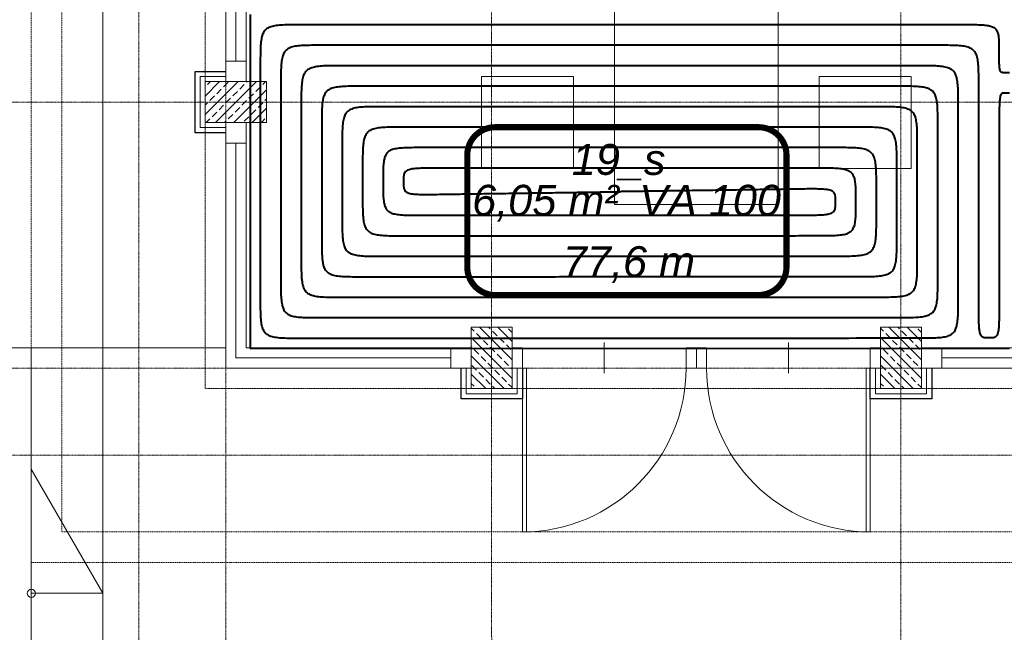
# Model space of a CAD drawing. Header units: millimetres. Extents: x 49908 to 79848, y -11883 to -3092.
# Tile 32 of 222: x 67660 to 68141, y -6686 to -6386. Entities that reach past the tile are written whole.
import ezdxf
from ezdxf.lldxf.tags import DXFTag

# ---------------------------------------------------------------- set-up
doc = ezdxf.new("R2010")
doc.units = ezdxf.units.MM
for name, pattern in [('0.5_0.5', [10, 5, -5]), ('AUSGEZOGEN', [0]), ('DASHDOT', [1, 0.5, -0.25, 0, -0.25]), ('DASHED', [19.05, 12.7, -6.35])]:
    doc.linetypes.add(name, pattern=pattern)
doc.layers.get('0').update_dxf_attribs({"color": 9, "lineweight": 9})
for name, color, linetype, lineweight in [('A stolarka', 9, 'Continuous', 9), ('A wyp ruchome', 9, 'Continuous', 9), ('A_CIENKA', 9, 'Continuous', 9), ('A_IZOLACJA', 9, 'ZIGZAG', 9), ('A_KONSTRUKCJA', 9, 'Continuous', 25), ('A_OSIE', 9, 'DASHDOT', 9), ('A_PRZERYW', 9, 'DASHED', 9), ('A_WIDOK', 9, 'Continuous', 9), ('\x9dciany', 9, 'Continuous', 9)]:
    doc.layers.add(name, color=color, linetype=linetype, lineweight=lineweight)
doc.layers.add('IS_Ogrzewanie_płaszczyznowe', color=7, linetype='SOLID', true_color=0xac00e6)
doc.layers.add('IS_Ogrzewanie_płaszczyznowe_-_opis', color=7, linetype='SOLID', true_color=0xf000f0)
doc.layers.add('IS_Rys.pętli_o.p._Powrót', color=7, linetype='DASH', lineweight=13, true_color=0x4c9a5f)
doc.layers.add('IS_Rys.pętli_o.p._Zasilanie', color=7, linetype='SOLID', lineweight=13, true_color=0xff8c1a)
tags = doc.linetypes.add('DASH', pattern=[15, 10, -5]).pattern_tags.tags
tags[6:7] = [DXFTag(74, 4), DXFTag(75, 0), DXFTag(340, '0'), DXFTag(46, 0.0), DXFTag(50, 0.0), DXFTag(44, 0.0), DXFTag(45, 0.0)]
tags[4:5] = [DXFTag(74, 4), DXFTag(75, 0), DXFTag(340, '0'), DXFTag(46, 0.0), DXFTag(50, 0.0), DXFTag(44, 0.0), DXFTag(45, 0.0)]
tags = doc.linetypes.add('SOLID', pattern=[10, 10, 0]).pattern_tags.tags
tags[6:7] = [DXFTag(74, 4), DXFTag(75, 0), DXFTag(340, '0'), DXFTag(46, 0.0), DXFTag(50, 0.0), DXFTag(44, 0.0), DXFTag(45, 0.0)]
tags[4:5] = [DXFTag(74, 4), DXFTag(75, 0), DXFTag(340, '0'), DXFTag(46, 0.0), DXFTag(50, 0.0), DXFTag(44, 0.0), DXFTag(45, 0.0)]
doc.linetypes.add('ZIGZAG', pattern='A,0.00254,-5.08,[131,ltypeshp.shx,S=5.08,R=0,X=-5.08,Y=0],-10.16,[131,ltypeshp.shx,S=5.08,R=180,X=5.08,Y=0],-5.08', length=20.32254)

msp = doc.modelspace()

# ---------------------------------------------------------------- hatches: boundary and pattern name
at = {"lineweight": 5, "ltscale": 0.25}
h = msp.add_hatch(dxfattribs=at)
h.set_pattern_fill('ANSI33', color=256, style=0)
h.set_pattern_definition([(45, (67750.4694, -6441.6265), (-4.4901, 4.4901), []), (45, (67754.9595, -6441.6265), (-4.4901, 4.4901), [3.175, -1.5875])])
h.paths.add_polyline_path([(67750.47, -6416.63), (67750.47, -6436.63), (67780.47, -6436.63), (67780.47, -6416.63)])
h = msp.add_hatch(dxfattribs=at)
h.set_pattern_fill('ANSI33', color=256, angle=90, style=0)
h.set_pattern_definition([(135, (67905.4694, -6566.6265), (-4.4901, -4.4901), []), (135, (67905.4694, -6562.1363), (-4.4901, -4.4901), [3.175, -1.5875])])
h.paths.add_polyline_path([(67880.47, -6566.63), (67900.47, -6566.63), (67900.47, -6536.63), (67880.47, -6536.63)])
h = msp.add_hatch(dxfattribs=at)
h.set_pattern_fill('ANSI33', color=256, angle=90, style=0)
h.set_pattern_definition([(135, (68105.4694, -6566.6265), (-4.4901, -4.4901), []), (135, (68105.4694, -6562.1363), (-4.4901, -4.4901), [3.175, -1.5875])])
h.paths.add_polyline_path([(68080.47, -6566.63), (68100.47, -6566.63), (68100.47, -6536.63), (68080.47, -6536.63)])

# ---------------------------------------------------------------- linework, layer by layer
for points in [[(67750.47, -6416.63), (67750.47, -6436.63), (67780.47, -6436.63), (67780.47, -6416.63)], [(67880.47, -6566.63), (67900.47, -6566.63), (67900.47, -6536.63), (67880.47, -6536.63)], [(68080.47, -6566.63), (68100.47, -6566.63), (68100.47, -6536.63), (68080.47, -6536.63)]]:
    msp.add_lwpolyline(points, close=True)
at = {"layer": 'A stolarka', "linetype": 'AUSGEZOGEN', "lineweight": 0}
for p, q in [((67945.47, -6559.13), (67945.47, -6544.13)), ((68035.47, -6559.13), (68035.47, -6544.13))]:
    msp.add_line(p, q, dxfattribs=at)
at = {"layer": 'A stolarka'}
for points in [[(67760.47, -6239.13), (67760.47, -6416.63)], [(67765.47, -6249.13), (67765.47, -6406.63)], [(67770.47, -6249.13), (67770.47, -6406.63)], [(67770.47, -6416.63), (67770.47, -6406.63), (67760.47, -6406.63), (67760.47, -6416.63), (67770.47, -6416.63)], [(67760.47, -6436.63), (67760.47, -6556.63), (67880.47, -6556.63)], [(67770.47, -6446.63), (67770.47, -6436.63), (67760.47, -6436.63), (67760.47, -6446.63), (67770.47, -6446.63)], [(67765.47, -6446.63), (67765.47, -6551.63), (67870.47, -6551.63)], [(67770.47, -6446.63), (67770.47, -6546.63), (67870.47, -6546.63)], [(67880.47, -6556.63), (67880.47, -6546.63), (67870.47, -6546.63), (67870.47, -6556.63), (67880.47, -6556.63)], [(68100.47, -6546.63), (68280.47, -6546.63)], [(68110.47, -6556.63), (68110.47, -6546.63), (68100.47, -6546.63), (68100.47, -6556.63), (68110.47, -6556.63)], [(68110.47, -6551.63), (68270.47, -6551.63)], [(68100.47, -6556.63), (68280.47, -6556.63)]]:
    msp.add_lwpolyline(points, dxfattribs=at)
at = {"layer": 'A stolarka', "linetype": 'AUSGEZOGEN', "lineweight": 0}
for points in [[(67900.47, -6546.63), (67905.47, -6546.63), (67905.47, -6556.63), (67900.47, -6556.63)], [(67985.47, -6546.63), (67990.47, -6546.63), (67990.47, -6556.63), (67985.47, -6556.63)], [(67995.47, -6546.63), (67990.47, -6546.63), (67990.47, -6556.63), (67995.47, -6556.63)], [(68080.47, -6546.63), (68075.47, -6546.63), (68075.47, -6556.63), (68080.47, -6556.63)], [(67905.47, -6556.63), (67907.47, -6556.63), (67907.47, -6636.63), (67905.47, -6636.63)], [(68075.47, -6556.63), (68073.47, -6556.63), (68073.47, -6636.63), (68075.47, -6636.63)]]:
    msp.add_lwpolyline(points, close=True, dxfattribs=at)
for centre, start, end in [((67905.47, -6556.63), 270, 0), ((68075.47, -6556.63), 180, 270)]:
    msp.add_arc(centre, 80, start, end, dxfattribs=at)
at = {"layer": 'A wyp ruchome'}
for points in [[(68030.47, -6236.63), (68030.47, -6476.63), (67950.47, -6476.63), (67950.47, -6236.63)], [(67930.47, -6414.13), (67885.47, -6414.13), (67885.47, -6459.13), (67930.47, -6459.13)], [(68050.47, -6414.13), (68095.47, -6414.13), (68095.47, -6459.13), (68050.47, -6459.13)]]:
    msp.add_lwpolyline(points, close=True, dxfattribs=at)
at = {"layer": 'A_CIENKA'}
msp.add_line((67700.47, -4816.63), (67700.47, -6546.63), dxfattribs=at)
at = {"layer": 'A_IZOLACJA', "ltscale": 0.005}
for points in [[(67760.47, -6439.13), (67747.97, -6439.13), (67747.97, -6414.13), (67760.47, -6414.13)], [(67902.97, -6556.63), (67902.97, -6569.13), (67877.97, -6569.13), (67877.97, -6556.63)], [(68102.97, -6556.63), (68102.97, -6569.13), (68077.97, -6569.13), (68077.97, -6556.63)]]:
    msp.add_lwpolyline(points, dxfattribs=at)
at = {"layer": 'A_KONSTRUKCJA'}
for points in [[(67760.47, -6441.63), (67745.47, -6441.63), (67745.47, -6411.63), (67760.47, -6411.63)], [(67905.47, -6556.63), (67905.47, -6571.63), (67875.47, -6571.63), (67875.47, -6556.63)], [(68105.47, -6556.63), (68105.47, -6571.63), (68075.47, -6571.63), (68075.47, -6556.63)]]:
    msp.add_lwpolyline(points, dxfattribs=at)
at = {"layer": 'A_OSIE', "ltscale": 0.3, "transparency": 33554559}
for p, q in [((67717.97, -3902.99), (67717.97, -7140.05)), ((67760.47, -3902.99), (67760.47, -7140.05)), ((67890.48, -7140.05), (67890.22, -3902.99)), ((68090.47, -7140.13), (68090.47, -3902.92)), ((70341.81, -6426.63), (67440.85, -6426.63)), ((70341.81, -6556.63), (67440.85, -6556.63)), ((67440.85, -6599.13), (70342.17, -6599.13))]:
    msp.add_line(p, q, dxfattribs=at)
at = {"layer": 'A_PRZERYW', "ltscale": 0.01}
msp.add_lwpolyline([(68680.47, -6566.63), (67750.47, -6566.63), (67750.47, -4643.63)], dxfattribs=at)
at = {"layer": 'A_WIDOK', "linetype": '0.5_0.5', "ltscale": 0.02}
for p, q in [((67665.47, -4636.63), (67665.47, -6651.63)), ((67680.47, -4636.63), (67680.47, -6636.63)), ((68680.47, -6636.63), (67680.47, -6636.63)), ((68680.47, -6651.63), (67665.47, -6651.63))]:
    msp.add_line(p, q, dxfattribs=at)
at = {"layer": 'IS_Ogrzewanie_płaszczyznowe', "lineweight": 40}
for p, q in [((67772.38, -6383.89), (67772.36, -6546.97)), ((67772.36, -6546.97), (68143.46, -6546.88))]:
    msp.add_line(p, q, dxfattribs=at)
at = {"layer": 'IS_Ogrzewanie_płaszczyznowe_-_opis'}
msp.add_lwpolyline([(67892.19, -6520.91, 3, 3, 0), (68020.86, -6520.91, 3, 3, 0.414214), (68034.52, -6507.24, 3, 3, 0), (68034.52, -6452.57, 3, 3, 0.414214), (68020.86, -6438.91, 3, 3, 0), (67892.19, -6438.91, 3, 3, 0.414214), (67878.52, -6452.57, 3, 3, 0), (67878.52, -6507.24, 3, 3, 0.414214), (67892.19, -6520.91, 3, 3, 0)], format="xyseb", dxfattribs=at)
at = {"layer": 'IS_Rys.pętli_o.p._Powrót', "lineweight": 40}
for points, knots in [([(67797.38, -6388.89), (67795.73, -6388.89), (67792.71, -6388.88), (67788.6, -6388.96), (67785.29, -6389.2), (67782.67, -6389.71), (67780.61, -6390.62), (67779.12, -6392.11), (67778.21, -6394.17), (67777.7, -6396.8), (67777.46, -6400.11), (67777.38, -6404.21), (67777.38, -6407.23), (67777.38, -6408.89)], [0, 0, 0, 0, 0.0497373, 0.0904723, 0.1232047, 0.1492016, 0.1703736, 0.1897132, 0.2108852, 0.2368821, 0.2696145, 0.3103495, 0.3600868, 0.3600868, 0.3600868, 0.3600868]), ([(68118.46, -6388.89), (68115.97, -6388.89), (68106.64, -6388.89), (68087.1, -6388.89), (68057.43, -6388.89), (68020.52, -6388.89), (67979.27, -6388.89), (67936.58, -6388.89), (67895.32, -6388.89), (67858.42, -6388.89), (67828.74, -6388.89), (67809.2, -6388.89), (67799.88, -6388.89), (67797.38, -6388.89)], [0, 0, 0, 0, 0.074782, 0.27983, 0.586195, 0.964931, 1.387088, 1.823719, 2.245876, 2.624611, 2.930977, 3.136025, 3.210807, 3.210807, 3.210807, 3.210807]), ([(68138.46, -6400.59), (68138.46, -6399.62), (68138.47, -6397.85), (68138.39, -6395.45), (68138.14, -6393.49), (68137.61, -6391.9), (68136.61, -6390.68), (68135.12, -6389.86), (68133.13, -6389.36), (68130.54, -6389.07), (68127.24, -6388.93), (68123.14, -6388.89), (68120.12, -6388.89), (68118.46, -6388.89)], [0, 0, 0, 0, 0.0291015, 0.0529507, 0.0722416, 0.088106, 0.1025521, 0.1183946, 0.1382173, 0.1638192, 0.196469, 0.2371949, 0.2869321, 0.2869321, 0.2869321, 0.2869321]), ([(68140.96, -6412.29), (68140.76, -6412.29), (68140.38, -6412.29), (68139.85, -6412.25), (68139.4, -6412.08), (68139.06, -6411.71), (68138.83, -6411.12), (68138.67, -6410.29), (68138.57, -6409.15), (68138.5, -6407.65), (68138.47, -6405.72), (68138.46, -6403.32), (68138.46, -6401.56), (68138.46, -6400.59)], [0, 0, 0, 0, 0.0062178, 0.011345, 0.0157499, 0.020295, 0.0261647, 0.0343458, 0.0455701, 0.0604447, 0.0795264, 0.1033528, 0.1324539, 0.1324539, 0.1324539, 0.1324539]), ([(67777.38, -6408.89), (67777.38, -6409.76), (67777.38, -6413.05), (67777.38, -6419.93), (67777.38, -6430.38), (67777.37, -6443.38), (67777.37, -6457.91), (67777.37, -6472.95), (67777.37, -6487.48), (67777.36, -6500.48), (67777.36, -6510.93), (67777.36, -6517.81), (67777.36, -6521.09), (67777.36, -6521.97)], [0, 0, 0, 0, 0.026338, 0.098557, 0.206459, 0.33985, 0.488535, 0.642317, 0.791002, 0.924393, 1.032296, 1.104514, 1.130852, 1.130852, 1.130852, 1.130852]), ([(67817.38, -6408.89), (67815.72, -6408.89), (67812.71, -6408.88), (67808.6, -6408.96), (67805.29, -6409.2), (67802.67, -6409.71), (67800.61, -6410.62), (67799.12, -6412.11), (67798.21, -6414.17), (67797.7, -6416.8), (67797.45, -6420.11), (67797.38, -6424.21), (67797.38, -6427.23), (67797.38, -6428.89)], [0, 0, 0, 0, 0.0497373, 0.0904723, 0.1232047, 0.1492016, 0.1703736, 0.1897132, 0.2108852, 0.2368821, 0.2696145, 0.3103495, 0.3600868, 0.3600868, 0.3600868, 0.3600868]), ([(68098.46, -6408.89), (68096.28, -6408.89), (68088.12, -6408.89), (68071.01, -6408.89), (68045.04, -6408.89), (68012.72, -6408.89), (67976.61, -6408.89), (67939.23, -6408.89), (67903.12, -6408.89), (67870.81, -6408.89), (67844.83, -6408.89), (67827.73, -6408.89), (67819.56, -6408.89), (67817.38, -6408.89)], [0, 0, 0, 0, 0.065467, 0.244972, 0.513174, 0.844731, 1.214301, 1.596542, 1.966112, 2.297669, 2.565871, 2.745376, 2.810843, 2.810843, 2.810843, 2.810843]), ([(68118.46, -6428.89), (68118.46, -6427.23), (68118.47, -6424.21), (68118.39, -6420.11), (68118.15, -6416.8), (68117.64, -6414.17), (68116.73, -6412.11), (68115.24, -6410.62), (68113.18, -6409.71), (68110.56, -6409.2), (68107.25, -6408.96), (68103.14, -6408.88), (68100.12, -6408.89), (68098.46, -6408.89)], [0, 0, 0, 0, 0.0497373, 0.0904721, 0.1232039, 0.1491998, 0.1703704, 0.1897083, 0.2108788, 0.2368747, 0.2696065, 0.3103414, 0.3600787, 0.3600787, 0.3600787, 0.3600787]), ([(68143.46, -6412.29), (68143.45, -6412.29), (68143.37, -6412.29), (68143.22, -6412.29), (68142.99, -6412.29), (68142.7, -6412.29), (68142.38, -6412.29), (68142.05, -6412.29), (68141.73, -6412.29), (68141.44, -6412.29), (68141.21, -6412.29), (68141.06, -6412.29), (68140.98, -6412.29), (68140.96, -6412.29)], [0, 0, 0, 0, 0.00058227, 0.00217881, 0.00456424, 0.00751315, 0.01080015, 0.01419985, 0.01748685, 0.02043576, 0.02282119, 0.02441773, 0.025, 0.025, 0.025, 0.025]), ([(67797.38, -6428.89), (67797.38, -6429.45), (67797.38, -6431.58), (67797.38, -6436.02), (67797.37, -6442.78), (67797.37, -6451.18), (67797.37, -6460.57), (67797.37, -6470.29), (67797.37, -6479.67), (67797.37, -6488.08), (67797.37, -6494.83), (67797.36, -6499.28), (67797.36, -6501.4), (67797.36, -6501.97)], [0, 0, 0, 0, 0.0170209, 0.0636911, 0.1334219, 0.2196246, 0.3157103, 0.4150904, 0.5111761, 0.5973788, 0.6671096, 0.7137798, 0.7308007, 0.7308007, 0.7308007, 0.7308007]), ([(67837.38, -6428.89), (67835.72, -6428.89), (67832.7, -6428.88), (67828.6, -6428.96), (67825.29, -6429.2), (67822.66, -6429.71), (67820.6, -6430.62), (67819.11, -6432.11), (67818.2, -6434.17), (67817.69, -6436.8), (67817.45, -6440.11), (67817.37, -6444.21), (67817.37, -6447.23), (67817.37, -6448.89)], [0, 0, 0, 0, 0.0497373, 0.0904723, 0.1232047, 0.1492016, 0.1703736, 0.1897132, 0.2108852, 0.2368821, 0.2696145, 0.3103495, 0.3600868, 0.3600868, 0.3600868, 0.3600868]), ([(68078.46, -6428.89), (68076.59, -6428.89), (68069.59, -6428.89), (68054.92, -6428.89), (68032.64, -6428.89), (68004.92, -6428.89), (67973.95, -6428.89), (67941.89, -6428.89), (67910.92, -6428.89), (67883.2, -6428.89), (67860.92, -6428.89), (67846.25, -6428.89), (67839.25, -6428.89), (67837.38, -6428.89)], [0, 0, 0, 0, 0.056151, 0.210114, 0.440153, 0.724532, 1.041514, 1.369365, 1.686347, 1.970726, 2.200765, 2.354728, 2.410879, 2.410879, 2.410879, 2.410879]), ([(68098.46, -6448.89), (68098.46, -6447.23), (68098.47, -6444.21), (68098.39, -6440.11), (68098.15, -6436.8), (68097.64, -6434.17), (68096.73, -6432.11), (68095.24, -6430.62), (68093.18, -6429.71), (68090.56, -6429.2), (68087.25, -6428.96), (68083.14, -6428.88), (68080.12, -6428.89), (68078.46, -6428.89)], [0, 0, 0, 0, 0.0497373, 0.0904721, 0.1232039, 0.1491998, 0.1703704, 0.1897083, 0.2108788, 0.2368747, 0.2696065, 0.3103414, 0.3600787, 0.3600787, 0.3600787, 0.3600787]), ([(68118.46, -6521.88), (68118.46, -6521.16), (68118.46, -6518.46), (68118.46, -6512.8), (68118.46, -6504.21), (68118.46, -6493.52), (68118.46, -6481.57), (68118.46, -6469.2), (68118.46, -6457.25), (68118.46, -6446.56), (68118.46, -6437.97), (68118.46, -6432.31), (68118.46, -6429.61), (68118.46, -6428.89)], [0, 0, 0, 0, 0.0216598, 0.0810496, 0.1697849, 0.2794813, 0.4017544, 0.5282196, 0.6504927, 0.7601891, 0.8489244, 0.9083142, 0.929974, 0.929974, 0.929974, 0.929974]), ([(67817.37, -6448.89), (67817.37, -6449.14), (67817.37, -6450.1), (67817.37, -6452.12), (67817.37, -6455.17), (67817.37, -6458.98), (67817.37, -6463.22), (67817.37, -6467.62), (67817.37, -6471.87), (67817.37, -6475.67), (67817.37, -6478.73), (67817.37, -6480.74), (67817.37, -6481.7), (67817.37, -6481.96)], [0, 0, 0, 0, 0.0077034, 0.0288256, 0.0603847, 0.0993987, 0.1428856, 0.1878635, 0.2313505, 0.2703645, 0.3019236, 0.3230458, 0.3307492, 0.3307492, 0.3307492, 0.3307492]), ([(67857.37, -6448.89), (67855.72, -6448.89), (67852.7, -6448.88), (67848.59, -6448.95), (67845.29, -6449.15), (67842.68, -6449.57), (67840.65, -6450.3), (67839.15, -6451.51), (67838.21, -6453.23), (67837.69, -6455.42), (67837.45, -6458.16), (67837.37, -6461.56), (67837.37, -6464.05), (67837.37, -6465.42)], [0, 0, 0, 0, 0.0497372, 0.0904679, 0.1231607, 0.1489686, 0.1695028, 0.1872463, 0.2054942, 0.2272135, 0.2543225, 0.2880052, 0.3291253, 0.3291253, 0.3291253, 0.3291253]), ([(68058.46, -6448.89), (68056.9, -6448.89), (68051.06, -6448.89), (68038.82, -6448.89), (68020.24, -6448.89), (67997.13, -6448.89), (67971.29, -6448.89), (67944.55, -6448.89), (67918.71, -6448.89), (67895.6, -6448.89), (67877.01, -6448.89), (67864.78, -6448.89), (67858.93, -6448.89), (67857.37, -6448.89)], [0, 0, 0, 0, 0.046836, 0.175256, 0.367132, 0.604332, 0.868727, 1.142188, 1.406583, 1.643783, 1.835659, 1.964079, 2.010915, 2.010915, 2.010915, 2.010915]), ([(68078.46, -6468.89), (68078.46, -6467.23), (68078.47, -6464.21), (68078.39, -6460.11), (68078.15, -6456.8), (68077.64, -6454.17), (68076.73, -6452.11), (68075.24, -6450.62), (68073.18, -6449.71), (68070.56, -6449.2), (68067.25, -6448.96), (68063.14, -6448.88), (68060.12, -6448.89), (68058.46, -6448.89)], [0, 0, 0, 0, 0.0497373, 0.0904721, 0.1232039, 0.1491998, 0.1703704, 0.1897083, 0.2108788, 0.2368747, 0.2696065, 0.3103414, 0.3600787, 0.3600787, 0.3600787, 0.3600787]), ([(68098.46, -6501.89), (68098.46, -6501.48), (68098.46, -6499.94), (68098.46, -6496.71), (68098.46, -6491.81), (68098.46, -6485.72), (68098.46, -6478.91), (68098.46, -6471.86), (68098.46, -6465.05), (68098.46, -6458.96), (68098.46, -6454.06), (68098.46, -6450.84), (68098.46, -6449.3), (68098.46, -6448.89)], [0, 0, 0, 0, 0.0123447, 0.0461931, 0.0967665, 0.1592864, 0.2289742, 0.3010513, 0.3707391, 0.433259, 0.4838324, 0.5176808, 0.5300255, 0.5300255, 0.5300255, 0.5300255]), ([(67837.37, -6465.42), (67837.37, -6466.79), (67837.37, -6469.29), (67837.44, -6472.68), (67837.69, -6475.43), (67838.2, -6477.62), (67839.14, -6479.34), (67840.65, -6480.54), (67842.68, -6481.28), (67845.28, -6481.69), (67848.59, -6481.89), (67852.69, -6481.95), (67855.71, -6481.95), (67857.37, -6481.95)], [0, 0, 0, 0, 0.04112, 0.0748021, 0.1019093, 0.1236253, 0.1418683, 0.1596064, 0.1801362, 0.2059413, 0.2386327, 0.2793629, 0.3291, 0.3291, 0.3291, 0.3291]), ([(68038.47, -6469.18), (68037.8, -6469.19), (68035.32, -6469.22), (68030.11, -6469.3), (68022.21, -6469.41), (68012.37, -6469.56), (68001.38, -6469.72), (67990, -6469.88), (67979.01, -6470.04), (67969.18, -6470.18), (67961.27, -6470.3), (67956.07, -6470.37), (67953.58, -6470.41), (67952.92, -6470.42)], [0, 0, 0, 0, 0.0199273, 0.0745668, 0.1562046, 0.2571269, 0.3696199, 0.4859698, 0.5984628, 0.6993851, 0.7810228, 0.8356623, 0.8555896, 0.8555896, 0.8555896, 0.8555896]), ([(68058.46, -6475.39), (68058.46, -6474.85), (68058.47, -6473.87), (68058.39, -6472.53), (68058.13, -6471.41), (68057.53, -6470.5), (68056.51, -6469.87), (68055.06, -6469.47), (68053.11, -6469.23), (68050.53, -6469.1), (68047.24, -6469.07), (68043.14, -6469.11), (68040.12, -6469.15), (68038.47, -6469.18)], [0, 0, 0, 0, 0.016179, 0.029453, 0.0403981, 0.0502888, 0.0612845, 0.0756022, 0.0948743, 0.1203068, 0.1529136, 0.1936314, 0.2433677, 0.2433677, 0.2433677, 0.2433677]), ([(68078.46, -6481.89), (68078.46, -6481.79), (68078.46, -6481.42), (68078.46, -6480.62), (68078.46, -6479.42), (68078.46, -6477.93), (68078.46, -6476.26), (68078.46, -6474.53), (68078.46, -6472.85), (68078.46, -6471.36), (68078.46, -6470.16), (68078.46, -6469.37), (68078.46, -6468.99), (68078.46, -6468.89)], [0, 0, 0, 0, 0.0030296, 0.0113365, 0.0237481, 0.0390915, 0.056194, 0.0738829, 0.0909855, 0.1063289, 0.1187404, 0.1270474, 0.130077, 0.130077, 0.130077, 0.130077]), ([(68038.46, -6481.9), (68040.12, -6481.9), (68043.14, -6481.9), (68047.24, -6481.88), (68050.53, -6481.8), (68053.11, -6481.64), (68055.07, -6481.36), (68056.51, -6480.95), (68057.53, -6480.3), (68058.13, -6479.39), (68058.39, -6478.26), (68058.47, -6476.92), (68058.46, -6475.93), (68058.46, -6475.39)], [0, 0, 0, 0, 0.0497371, 0.0904599, 0.1230804, 0.1485396, 0.1678553, 0.1822358, 0.1933077, 0.2032668, 0.2142528, 0.2275422, 0.2437235, 0.2437235, 0.2437235, 0.2437235]), ([(67817.37, -6481.96), (67817.37, -6483.62), (67817.36, -6486.64), (67817.44, -6490.74), (67817.68, -6494.05), (67818.19, -6496.68), (67819.1, -6498.73), (67820.59, -6500.22), (67822.65, -6501.13), (67825.27, -6501.64), (67828.58, -6501.89), (67832.69, -6501.96), (67835.71, -6501.96), (67837.36, -6501.96)], [0, 0, 0, 0, 0.0497372, 0.0904716, 0.1232022, 0.1491957, 0.1703626, 0.1896963, 0.2108632, 0.2368568, 0.2695873, 0.3103217, 0.3600589, 0.3600589, 0.3600589, 0.3600589]), ([(67857.37, -6481.95), (67858.77, -6481.95), (67864.03, -6481.95), (67875.06, -6481.95), (67891.79, -6481.94), (67912.61, -6481.94), (67935.87, -6481.93), (67959.96, -6481.92), (67983.22, -6481.92), (68004.04, -6481.91), (68020.78, -6481.91), (68031.8, -6481.91), (68037.06, -6481.91), (68038.46, -6481.9)], [0, 0, 0, 0, 0.042179, 0.157831, 0.330629, 0.544245, 0.782352, 1.028623, 1.26673, 1.480346, 1.653144, 1.768796, 1.810975, 1.810975, 1.810975, 1.810975]), ([(68058.46, -6501.9), (68060.12, -6501.9), (68063.14, -6501.9), (68067.25, -6501.82), (68070.56, -6501.58), (68073.18, -6501.07), (68075.24, -6500.16), (68076.73, -6498.67), (68077.64, -6496.61), (68078.15, -6493.98), (68078.39, -6490.67), (68078.47, -6486.57), (68078.46, -6483.55), (68078.46, -6481.89)], [0, 0, 0, 0, 0.0497373, 0.0904724, 0.123205, 0.1492023, 0.170375, 0.1897153, 0.210888, 0.2368853, 0.2696179, 0.310353, 0.3600903, 0.3600903, 0.3600903, 0.3600903]), ([(67797.36, -6501.97), (67797.36, -6503.62), (67797.36, -6506.64), (67797.44, -6510.75), (67797.68, -6514.06), (67798.19, -6516.68), (67799.1, -6518.74), (67800.59, -6520.23), (67802.65, -6521.14), (67805.27, -6521.65), (67808.58, -6521.89), (67812.69, -6521.97), (67815.7, -6521.96), (67817.36, -6521.96)], [0, 0, 0, 0, 0.0497372, 0.0904716, 0.1232022, 0.1491957, 0.1703626, 0.1896963, 0.2108632, 0.2368568, 0.2695873, 0.3103217, 0.3600589, 0.3600589, 0.3600589, 0.3600589]), ([(67837.36, -6501.96), (67839.08, -6501.96), (67845.5, -6501.95), (67858.96, -6501.95), (67879.39, -6501.95), (67904.81, -6501.94), (67933.21, -6501.93), (67962.62, -6501.92), (67991.02, -6501.92), (68016.44, -6501.91), (68036.87, -6501.91), (68050.33, -6501.9), (68056.75, -6501.9), (68058.46, -6501.9)], [0, 0, 0, 0, 0.051496, 0.192695, 0.403663, 0.664466, 0.95517, 1.255841, 1.546545, 1.807348, 2.018315, 2.159514, 2.211011, 2.211011, 2.211011, 2.211011]), ([(68078.46, -6521.89), (68080.12, -6521.89), (68083.14, -6521.9), (68087.25, -6521.82), (68090.56, -6521.57), (68093.18, -6521.07), (68095.24, -6520.15), (68096.73, -6518.66), (68097.64, -6516.6), (68098.15, -6513.98), (68098.39, -6510.67), (68098.47, -6506.56), (68098.46, -6503.55), (68098.46, -6501.89)], [0, 0, 0, 0, 0.0497373, 0.0904724, 0.123205, 0.1492023, 0.170375, 0.1897153, 0.210888, 0.2368853, 0.2696179, 0.310353, 0.3600903, 0.3600903, 0.3600903, 0.3600903]), ([(67777.36, -6521.97), (67777.36, -6523.63), (67777.36, -6526.65), (67777.43, -6530.75), (67777.68, -6534.06), (67778.18, -6536.69), (67779.09, -6538.74), (67780.58, -6540.23), (67782.64, -6541.15), (67785.27, -6541.65), (67788.58, -6541.9), (67792.68, -6541.97), (67795.7, -6541.97), (67797.36, -6541.97)], [0, 0, 0, 0, 0.0497372, 0.0904716, 0.1232022, 0.1491957, 0.1703626, 0.1896963, 0.2108632, 0.2368568, 0.2695873, 0.3103217, 0.3600589, 0.3600589, 0.3600589, 0.3600589]), ([(67817.36, -6521.96), (67819.39, -6521.96), (67826.97, -6521.96), (67842.86, -6521.96), (67866.99, -6521.95), (67897.01, -6521.94), (67930.55, -6521.93), (67965.27, -6521.92), (67998.82, -6521.91), (68028.83, -6521.91), (68052.96, -6521.9), (68068.85, -6521.9), (68076.44, -6521.89), (68078.46, -6521.89)], [0, 0, 0, 0, 0.060813, 0.227559, 0.476697, 0.784687, 1.127988, 1.483059, 1.826359, 2.134349, 2.383487, 2.550233, 2.611047, 2.611047, 2.611047, 2.611047]), ([(68098.46, -6541.89), (68100.12, -6541.89), (68103.14, -6541.89), (68107.25, -6541.81), (68110.56, -6541.57), (68113.18, -6541.06), (68115.24, -6540.15), (68116.73, -6538.66), (68117.64, -6536.6), (68118.15, -6533.97), (68118.39, -6530.66), (68118.47, -6526.56), (68118.46, -6523.54), (68118.46, -6521.88)], [0, 0, 0, 0, 0.0497373, 0.0904724, 0.123205, 0.1492023, 0.170375, 0.1897153, 0.210888, 0.2368853, 0.2696179, 0.310353, 0.3600903, 0.3600903, 0.3600903, 0.3600903]), ([(67797.36, -6541.97), (67799.69, -6541.97), (67808.44, -6541.96), (67826.77, -6541.96), (67854.59, -6541.95), (67889.2, -6541.94), (67927.89, -6541.93), (67967.93, -6541.92), (68006.62, -6541.91), (68041.23, -6541.9), (68069.06, -6541.9), (68087.38, -6541.89), (68096.13, -6541.89), (68098.46, -6541.89)], [0, 0, 0, 0, 0.07013, 0.262423, 0.549732, 0.904908, 1.300806, 1.710277, 2.106174, 2.461351, 2.748659, 2.940952, 3.011083, 3.011083, 3.011083, 3.011083])]:
    msp.add_open_spline(points, degree=3, knots=knots, dxfattribs=at)
at = {"layer": 'IS_Rys.pętli_o.p._Zasilanie', "lineweight": 40}
for points, knots in [([(67807.38, -6398.89), (67805.72, -6398.89), (67802.71, -6398.88), (67798.6, -6398.96), (67795.29, -6399.2), (67792.67, -6399.71), (67790.61, -6400.62), (67789.12, -6402.11), (67788.21, -6404.17), (67787.7, -6406.8), (67787.45, -6410.11), (67787.38, -6414.21), (67787.38, -6417.23), (67787.38, -6418.89)], [0, 0, 0, 0, 0.0497373, 0.0904723, 0.1232047, 0.1492016, 0.1703736, 0.1897132, 0.2108852, 0.2368821, 0.2696145, 0.3103495, 0.3600868, 0.3600868, 0.3600868, 0.3600868]), ([(68108.46, -6398.89), (68106.13, -6398.89), (68097.38, -6398.89), (68079.06, -6398.89), (68051.23, -6398.89), (68016.62, -6398.89), (67977.94, -6398.89), (67937.9, -6398.89), (67899.22, -6398.89), (67864.61, -6398.89), (67836.79, -6398.89), (67818.47, -6398.89), (67809.72, -6398.89), (67807.38, -6398.89)], [0, 0, 0, 0, 0.070124, 0.262401, 0.549685, 0.904831, 1.300694, 1.71013, 2.105994, 2.46114, 2.748424, 2.9407, 3.010825, 3.010825, 3.010825, 3.010825]), ([(68128.46, -6418.89), (68128.46, -6417.23), (68128.47, -6414.21), (68128.39, -6410.11), (68128.15, -6406.8), (68127.64, -6404.17), (68126.73, -6402.11), (68125.24, -6400.62), (68123.18, -6399.71), (68120.56, -6399.2), (68117.25, -6398.96), (68113.14, -6398.88), (68110.12, -6398.89), (68108.46, -6398.89)], [0, 0, 0, 0, 0.0497373, 0.0904721, 0.1232039, 0.1491998, 0.1703704, 0.1897083, 0.2108788, 0.2368747, 0.2696065, 0.3103414, 0.3600787, 0.3600787, 0.3600787, 0.3600787]), ([(67787.38, -6418.89), (67787.38, -6419.61), (67787.38, -6422.31), (67787.38, -6427.98), (67787.38, -6436.58), (67787.37, -6447.28), (67787.37, -6459.24), (67787.37, -6471.62), (67787.37, -6483.58), (67787.37, -6494.28), (67787.36, -6502.88), (67787.36, -6508.54), (67787.36, -6511.25), (67787.36, -6511.97)], [0, 0, 0, 0, 0.0216797, 0.0811239, 0.1699405, 0.2797375, 0.4021226, 0.5287038, 0.651089, 0.7608859, 0.8497026, 0.9091468, 0.9308265, 0.9308265, 0.9308265, 0.9308265]), ([(67827.38, -6418.89), (67825.72, -6418.89), (67822.71, -6418.88), (67818.6, -6418.96), (67815.29, -6419.2), (67812.66, -6419.71), (67810.61, -6420.62), (67809.12, -6422.11), (67808.2, -6424.17), (67807.7, -6426.8), (67807.45, -6430.11), (67807.37, -6434.21), (67807.38, -6437.23), (67807.38, -6438.89)], [0, 0, 0, 0, 0.0497373, 0.0904723, 0.1232047, 0.1492016, 0.1703736, 0.1897132, 0.2108852, 0.2368821, 0.2696145, 0.3103495, 0.3600868, 0.3600868, 0.3600868, 0.3600868]), ([(68088.46, -6418.89), (68086.44, -6418.89), (68078.85, -6418.89), (68062.96, -6418.89), (68038.84, -6418.89), (68008.82, -6418.89), (67975.28, -6418.89), (67940.56, -6418.89), (67907.02, -6418.89), (67877.01, -6418.89), (67852.88, -6418.89), (67836.99, -6418.89), (67829.41, -6418.89), (67827.38, -6418.89)], [0, 0, 0, 0, 0.060809, 0.227543, 0.476664, 0.784631, 1.127908, 1.482953, 1.826229, 2.134197, 2.383318, 2.550052, 2.610861, 2.610861, 2.610861, 2.610861]), ([(68108.46, -6438.89), (68108.46, -6437.23), (68108.47, -6434.21), (68108.39, -6430.11), (68108.15, -6426.8), (68107.64, -6424.17), (68106.73, -6422.11), (68105.24, -6420.62), (68103.18, -6419.71), (68100.56, -6419.2), (68097.25, -6418.96), (68093.14, -6418.88), (68090.12, -6418.89), (68088.46, -6418.89)], [0, 0, 0, 0, 0.0497373, 0.0904721, 0.1232039, 0.1491998, 0.1703704, 0.1897083, 0.2108788, 0.2368747, 0.2696065, 0.3103414, 0.3600787, 0.3600787, 0.3600787, 0.3600787]), ([(68128.46, -6521.88), (68128.46, -6521.08), (68128.46, -6518.09), (68128.46, -6511.82), (68128.46, -6502.3), (68128.46, -6490.46), (68128.46, -6477.23), (68128.46, -6463.54), (68128.46, -6450.3), (68128.46, -6438.46), (68128.46, -6428.95), (68128.46, -6422.68), (68128.46, -6419.69), (68128.46, -6418.89)], [0, 0, 0, 0, 0.023988, 0.089763, 0.188037, 0.309526, 0.444944, 0.585004, 0.720422, 0.841911, 0.940186, 1.00596, 1.029948, 1.029948, 1.029948, 1.029948]), ([(68140.96, -6422.29), (68140.76, -6422.29), (68140.38, -6422.29), (68139.83, -6422.37), (68139.36, -6422.7), (68139.04, -6423.34), (68138.82, -6424.31), (68138.67, -6425.71), (68138.57, -6427.65), (68138.5, -6430.22), (68138.47, -6433.52), (68138.46, -6437.62), (68138.46, -6440.63), (68138.46, -6442.29)], [0, 0, 0, 0, 0.0062189, 0.0114166, 0.016393, 0.0227951, 0.0322664, 0.0460468, 0.0651645, 0.0905685, 0.1231775, 0.163899, 0.213636, 0.213636, 0.213636, 0.213636]), ([(68143.46, -6422.29), (68143.45, -6422.29), (68143.37, -6422.29), (68143.22, -6422.29), (68142.99, -6422.29), (68142.7, -6422.29), (68142.38, -6422.29), (68142.05, -6422.29), (68141.73, -6422.29), (68141.44, -6422.29), (68141.21, -6422.29), (68141.06, -6422.29), (68140.98, -6422.29), (68140.96, -6422.29)], [0, 0, 0, 0, 0.00058227, 0.00217881, 0.00456424, 0.00751315, 0.01080015, 0.01419985, 0.01748685, 0.02043576, 0.02282119, 0.02441773, 0.025, 0.025, 0.025, 0.025]), ([(67807.38, -6438.89), (67807.38, -6439.3), (67807.37, -6440.84), (67807.37, -6444.07), (67807.37, -6448.98), (67807.37, -6455.08), (67807.37, -6461.9), (67807.37, -6468.95), (67807.37, -6475.77), (67807.37, -6481.88), (67807.37, -6486.78), (67807.37, -6490.01), (67807.37, -6491.55), (67807.37, -6491.96)], [0, 0, 0, 0, 0.0123622, 0.0462584, 0.0969033, 0.1595116, 0.229298, 0.301477, 0.3712633, 0.4338716, 0.4845166, 0.5184128, 0.5307749, 0.5307749, 0.5307749, 0.5307749]), ([(67847.38, -6438.89), (67845.72, -6438.89), (67842.7, -6438.88), (67838.59, -6438.96), (67835.28, -6439.2), (67832.66, -6439.71), (67830.6, -6440.62), (67829.11, -6442.11), (67828.2, -6444.17), (67827.69, -6446.8), (67827.45, -6450.11), (67827.37, -6454.21), (67827.37, -6457.23), (67827.37, -6458.89)], [0, 0, 0, 0, 0.0497373, 0.0904723, 0.1232047, 0.1492016, 0.1703736, 0.1897132, 0.2108852, 0.2368821, 0.2696145, 0.3103495, 0.3600868, 0.3600868, 0.3600868, 0.3600868]), ([(68068.46, -6438.89), (68066.75, -6438.89), (68060.33, -6438.89), (68046.87, -6438.89), (68026.44, -6438.89), (68001.02, -6438.89), (67972.62, -6438.89), (67943.22, -6438.89), (67914.81, -6438.89), (67889.4, -6438.89), (67868.97, -6438.89), (67855.51, -6438.89), (67849.09, -6438.89), (67847.38, -6438.89)], [0, 0, 0, 0, 0.051493, 0.192685, 0.403642, 0.664432, 0.955121, 1.255776, 1.546465, 1.807255, 2.018212, 2.159403, 2.210897, 2.210897, 2.210897, 2.210897]), ([(68088.46, -6458.89), (68088.46, -6457.23), (68088.47, -6454.21), (68088.39, -6450.11), (68088.15, -6446.8), (68087.64, -6444.17), (68086.73, -6442.11), (68085.24, -6440.62), (68083.18, -6439.71), (68080.56, -6439.2), (68077.25, -6438.96), (68073.14, -6438.88), (68070.12, -6438.89), (68068.46, -6438.89)], [0, 0, 0, 0, 0.0497373, 0.0904721, 0.1232039, 0.1491998, 0.1703704, 0.1897083, 0.2108788, 0.2368747, 0.2696065, 0.3103414, 0.3600787, 0.3600787, 0.3600787, 0.3600787]), ([(68108.46, -6511.89), (68108.46, -6511.32), (68108.46, -6509.2), (68108.46, -6504.76), (68108.46, -6498.01), (68108.46, -6489.62), (68108.46, -6480.24), (68108.46, -6470.53), (68108.46, -6461.15), (68108.46, -6452.76), (68108.46, -6446.02), (68108.46, -6441.57), (68108.46, -6439.45), (68108.46, -6438.89)], [0, 0, 0, 0, 0.0170022, 0.0636213, 0.1332757, 0.2193838, 0.3153643, 0.4146355, 0.5106159, 0.5967241, 0.6663784, 0.7129975, 0.7299997, 0.7299997, 0.7299997, 0.7299997]), ([(68138.46, -6442.29), (68138.46, -6442.91), (68138.46, -6445.22), (68138.46, -6450.06), (68138.46, -6457.42), (68138.46, -6466.57), (68138.46, -6476.79), (68138.46, -6487.38), (68138.46, -6497.6), (68138.46, -6506.75), (68138.46, -6514.11), (68138.46, -6518.95), (68138.46, -6521.26), (68138.46, -6521.88)], [0, 0, 0, 0, 0.0185367, 0.0693632, 0.1453039, 0.2391833, 0.343826, 0.4520565, 0.5566992, 0.6505786, 0.7265193, 0.7773458, 0.7958825, 0.7958825, 0.7958825, 0.7958825]), ([(67827.37, -6458.89), (67827.37, -6458.99), (67827.37, -6459.37), (67827.37, -6460.16), (67827.37, -6461.37), (67827.37, -6462.87), (67827.37, -6464.55), (67827.37, -6466.29), (67827.37, -6467.97), (67827.37, -6469.47), (67827.37, -6470.68), (67827.37, -6471.48), (67827.37, -6471.86), (67827.37, -6471.96)], [0, 0, 0, 0, 0.0030446, 0.0113929, 0.0238661, 0.0392858, 0.0564733, 0.0742501, 0.0914376, 0.1068573, 0.1193306, 0.1276788, 0.1307234, 0.1307234, 0.1307234, 0.1307234]), ([(67867.37, -6458.89), (67865.71, -6458.89), (67862.7, -6458.89), (67858.6, -6458.91), (67855.3, -6458.99), (67852.73, -6459.15), (67850.77, -6459.43), (67849.33, -6459.84), (67848.31, -6460.49), (67847.7, -6461.41), (67847.45, -6462.54), (67847.37, -6463.89), (67847.37, -6464.88), (67847.37, -6465.42)], [0, 0, 0, 0, 0.0497371, 0.0904598, 0.1230804, 0.14854, 0.1678575, 0.1822433, 0.1933294, 0.2033168, 0.2143454, 0.2276899, 0.2439387, 0.2439387, 0.2439387, 0.2439387]), ([(68048.46, -6458.89), (68047.06, -6458.89), (68041.8, -6458.89), (68030.78, -6458.89), (68014.04, -6458.89), (67993.23, -6458.89), (67969.96, -6458.89), (67945.88, -6458.89), (67922.61, -6458.89), (67901.79, -6458.89), (67885.06, -6458.89), (67874.04, -6458.89), (67868.78, -6458.89), (67867.37, -6458.89)], [0, 0, 0, 0, 0.042178, 0.157827, 0.330621, 0.544232, 0.782334, 1.028599, 1.266701, 1.480312, 1.653106, 1.768755, 1.810933, 1.810933, 1.810933, 1.810933]), ([(68068.46, -6475.39), (68068.46, -6474.02), (68068.47, -6471.53), (68068.39, -6468.14), (68068.15, -6465.41), (68067.63, -6463.22), (68066.69, -6461.5), (68065.19, -6460.3), (68063.16, -6459.56), (68060.55, -6459.15), (68057.24, -6458.95), (68053.14, -6458.88), (68050.12, -6458.89), (68048.46, -6458.89)], [0, 0, 0, 0, 0.0410461, 0.0746681, 0.1017283, 0.1234102, 0.1416321, 0.159361, 0.179889, 0.2056946, 0.2383866, 0.2791171, 0.3288543, 0.3288543, 0.3288543, 0.3288543]), ([(68088.46, -6491.89), (68088.46, -6491.64), (68088.46, -6490.68), (68088.46, -6488.67), (68088.46, -6485.62), (68088.46, -6481.82), (68088.46, -6477.58), (68088.46, -6473.19), (68088.46, -6468.95), (68088.46, -6465.16), (68088.46, -6462.11), (68088.46, -6460.1), (68088.46, -6459.14), (68088.46, -6458.89)], [0, 0, 0, 0, 0.0076871, 0.0287648, 0.0602573, 0.0991889, 0.1425841, 0.1874671, 0.2308623, 0.2697939, 0.3012864, 0.3223641, 0.3300512, 0.3300512, 0.3300512, 0.3300512]), ([(67847.37, -6465.42), (67847.37, -6465.96), (67847.37, -6466.95), (67847.44, -6468.3), (67847.7, -6469.42), (67848.3, -6470.34), (67849.33, -6470.97), (67850.77, -6471.37), (67852.73, -6471.61), (67855.3, -6471.74), (67858.59, -6471.77), (67862.69, -6471.73), (67865.71, -6471.69), (67867.37, -6471.66)], [0, 0, 0, 0, 0.0162466, 0.0295755, 0.0405629, 0.0504813, 0.0614904, 0.0758129, 0.0950862, 0.1205188, 0.1531255, 0.1938432, 0.2435795, 0.2435795, 0.2435795, 0.2435795]), ([(67867.37, -6471.66), (67868.03, -6471.65), (67870.52, -6471.62), (67875.72, -6471.54), (67883.63, -6471.43), (67893.46, -6471.28), (67904.45, -6471.12), (67915.83, -6470.96), (67926.82, -6470.8), (67936.66, -6470.66), (67944.56, -6470.54), (67949.77, -6470.47), (67952.25, -6470.43), (67952.92, -6470.42)], [0, 0, 0, 0, 0.0199273, 0.0745668, 0.1562046, 0.2571269, 0.3696199, 0.4859698, 0.5984628, 0.6993851, 0.7810228, 0.8356623, 0.8555896, 0.8555896, 0.8555896, 0.8555896]), ([(67827.37, -6471.96), (67827.37, -6473.62), (67827.37, -6476.63), (67827.44, -6480.74), (67827.69, -6484.05), (67828.19, -6486.67), (67829.1, -6488.73), (67830.59, -6490.22), (67832.65, -6491.13), (67835.28, -6491.64), (67838.59, -6491.88), (67842.69, -6491.96), (67845.71, -6491.95), (67847.37, -6491.95)], [0, 0, 0, 0, 0.0497372, 0.0904716, 0.1232022, 0.1491957, 0.1703626, 0.1896963, 0.2108632, 0.2368568, 0.2695873, 0.3103217, 0.3600589, 0.3600589, 0.3600589, 0.3600589]), ([(68048.46, -6491.9), (68050.12, -6491.9), (68053.14, -6491.9), (68057.24, -6491.84), (68060.55, -6491.64), (68063.16, -6491.22), (68065.19, -6490.49), (68066.69, -6489.28), (68067.63, -6487.56), (68068.15, -6485.38), (68068.39, -6482.64), (68068.47, -6479.25), (68068.46, -6476.76), (68068.46, -6475.39)], [0, 0, 0, 0, 0.0497372, 0.090468, 0.1231606, 0.1489674, 0.1694971, 0.1872283, 0.2054523, 0.2271355, 0.2541965, 0.2878187, 0.3288649, 0.3288649, 0.3288649, 0.3288649]), ([(67807.37, -6491.96), (67807.37, -6493.62), (67807.36, -6496.64), (67807.44, -6500.74), (67807.68, -6504.05), (67808.19, -6506.68), (67809.1, -6508.74), (67810.59, -6510.23), (67812.65, -6511.14), (67815.27, -6511.64), (67818.58, -6511.89), (67822.69, -6511.96), (67825.7, -6511.96), (67827.36, -6511.96)], [0, 0, 0, 0, 0.0497372, 0.0904716, 0.1232022, 0.1491957, 0.1703626, 0.1896963, 0.2108632, 0.2368568, 0.2695873, 0.3103217, 0.3600589, 0.3600589, 0.3600589, 0.3600589]), ([(67847.37, -6491.95), (67848.93, -6491.95), (67854.77, -6491.95), (67867.01, -6491.95), (67885.59, -6491.94), (67908.71, -6491.94), (67934.54, -6491.93), (67961.29, -6491.92), (67987.12, -6491.92), (68010.24, -6491.91), (68028.82, -6491.91), (68041.06, -6491.9), (68046.9, -6491.9), (68048.46, -6491.9)], [0, 0, 0, 0, 0.046838, 0.175263, 0.367146, 0.604355, 0.868761, 1.142232, 1.406637, 1.643847, 1.83573, 1.964155, 2.010993, 2.010993, 2.010993, 2.010993]), ([(68068.46, -6511.9), (68070.12, -6511.9), (68073.14, -6511.9), (68077.25, -6511.82), (68080.56, -6511.58), (68083.18, -6511.07), (68085.24, -6510.15), (68086.73, -6508.67), (68087.64, -6506.61), (68088.15, -6503.98), (68088.39, -6500.67), (68088.47, -6496.57), (68088.46, -6493.55), (68088.46, -6491.89)], [0, 0, 0, 0, 0.0497373, 0.0904724, 0.123205, 0.1492023, 0.170375, 0.1897153, 0.210888, 0.2368853, 0.2696179, 0.310353, 0.3600903, 0.3600903, 0.3600903, 0.3600903]), ([(67787.36, -6511.97), (67787.36, -6513.63), (67787.36, -6516.64), (67787.43, -6520.75), (67787.68, -6524.06), (67788.18, -6526.68), (67789.1, -6528.74), (67790.59, -6530.23), (67792.64, -6531.14), (67795.27, -6531.65), (67798.58, -6531.89), (67802.68, -6531.97), (67805.7, -6531.96), (67807.36, -6531.96)], [0, 0, 0, 0, 0.0497372, 0.0904716, 0.1232022, 0.1491957, 0.1703626, 0.1896963, 0.2108632, 0.2368568, 0.2695873, 0.3103217, 0.3600589, 0.3600589, 0.3600589, 0.3600589]), ([(67827.36, -6511.96), (67829.23, -6511.96), (67836.24, -6511.96), (67850.91, -6511.95), (67873.19, -6511.95), (67900.91, -6511.94), (67931.88, -6511.93), (67963.94, -6511.92), (67994.92, -6511.92), (68022.64, -6511.91), (68044.92, -6511.9), (68059.59, -6511.9), (68066.59, -6511.9), (68068.46, -6511.9)], [0, 0, 0, 0, 0.056155, 0.210127, 0.44018, 0.724577, 1.041579, 1.36945, 1.686452, 1.970848, 2.200901, 2.354874, 2.411029, 2.411029, 2.411029, 2.411029]), ([(68088.46, -6531.89), (68090.12, -6531.89), (68093.14, -6531.89), (68097.25, -6531.82), (68100.56, -6531.57), (68103.18, -6531.06), (68105.24, -6530.15), (68106.73, -6528.66), (68107.64, -6526.6), (68108.15, -6523.98), (68108.39, -6520.67), (68108.47, -6516.56), (68108.46, -6513.54), (68108.46, -6511.89)], [0, 0, 0, 0, 0.0497373, 0.0904724, 0.123205, 0.1492023, 0.170375, 0.1897153, 0.210888, 0.2368853, 0.2696179, 0.310353, 0.3600903, 0.3600903, 0.3600903, 0.3600903]), ([(68133.46, -6541.88), (68133.05, -6541.88), (68132.29, -6541.88), (68131.25, -6541.81), (68130.36, -6541.53), (68129.66, -6540.91), (68129.19, -6539.9), (68128.88, -6538.47), (68128.67, -6536.52), (68128.54, -6533.95), (68128.48, -6530.66), (68128.46, -6526.55), (68128.46, -6523.54), (68128.46, -6521.88)], [0, 0, 0, 0, 0.0124351, 0.0226694, 0.0313059, 0.0397438, 0.050076, 0.0641699, 0.0833898, 0.1088219, 0.1414366, 0.1821586, 0.2318957, 0.2318957, 0.2318957, 0.2318957]), ([(68138.46, -6521.88), (68138.46, -6523.54), (68138.47, -6526.55), (68138.45, -6530.65), (68138.39, -6533.95), (68138.26, -6536.52), (68138.05, -6538.47), (68137.74, -6539.89), (68137.27, -6540.9), (68136.56, -6541.53), (68135.68, -6541.81), (68134.64, -6541.88), (68133.88, -6541.88), (68133.46, -6541.88)], [0, 0, 0, 0, 0.0497371, 0.0904592, 0.1230743, 0.1485071, 0.1677282, 0.1818238, 0.1921582, 0.2005982, 0.2092362, 0.2194709, 0.2319061, 0.2319061, 0.2319061, 0.2319061]), ([(67807.36, -6531.96), (67809.54, -6531.96), (67817.71, -6531.96), (67834.81, -6531.96), (67860.79, -6531.95), (67893.11, -6531.94), (67929.22, -6531.93), (67966.6, -6531.92), (68002.72, -6531.91), (68035.03, -6531.91), (68061.01, -6531.9), (68078.12, -6531.89), (68086.28, -6531.89), (68088.46, -6531.89)], [0, 0, 0, 0, 0.065472, 0.244991, 0.513215, 0.844798, 1.214397, 1.596668, 1.966267, 2.29785, 2.566073, 2.745593, 2.811065, 2.811065, 2.811065, 2.811065])]:
    msp.add_open_spline(points, degree=3, knots=knots, dxfattribs=at)
at = {"layer": '\x9dciany'}
for p, q in [((67477.97, -6546.63), (67760.47, -6546.63)), ((67665.47, -6546.63), (67665.47, -6786.63)), ((67700.47, -6546.63), (67700.47, -6786.63)), ((67700.47, -6666.63), (67665.47, -6606)), ((67665.47, -6666.63), (67700.47, -6666.63))]:
    msp.add_line(p, q, dxfattribs=at)
msp.add_circle((67665.47, -6666.63), 2, dxfattribs=at)

# ---------------------------------------------------------------- texts
at = {"layer": 'IS_Ogrzewanie_płaszczyznowe_-_opis', "ltscale": 0.01, "char_height": 15.12}
for s, insert, attachment_point in [('\\fArial|b0|i1;19_s', (67952.52, -6464.91), 8), ('\\fArial|b0|i1;6,05 m²', (67952.52, -6467.07), 3), ('\\fArial|b0|i1;VA 100', (67962.52, -6467.07), 1), ('\\fArial|b0|i1;77,6 m', (67957.52, -6497.07), 2)]:
    msp.add_mtext(s, dxfattribs=dict(at, insert=insert, attachment_point=attachment_point))

doc.saveas('drawing.dxf')
